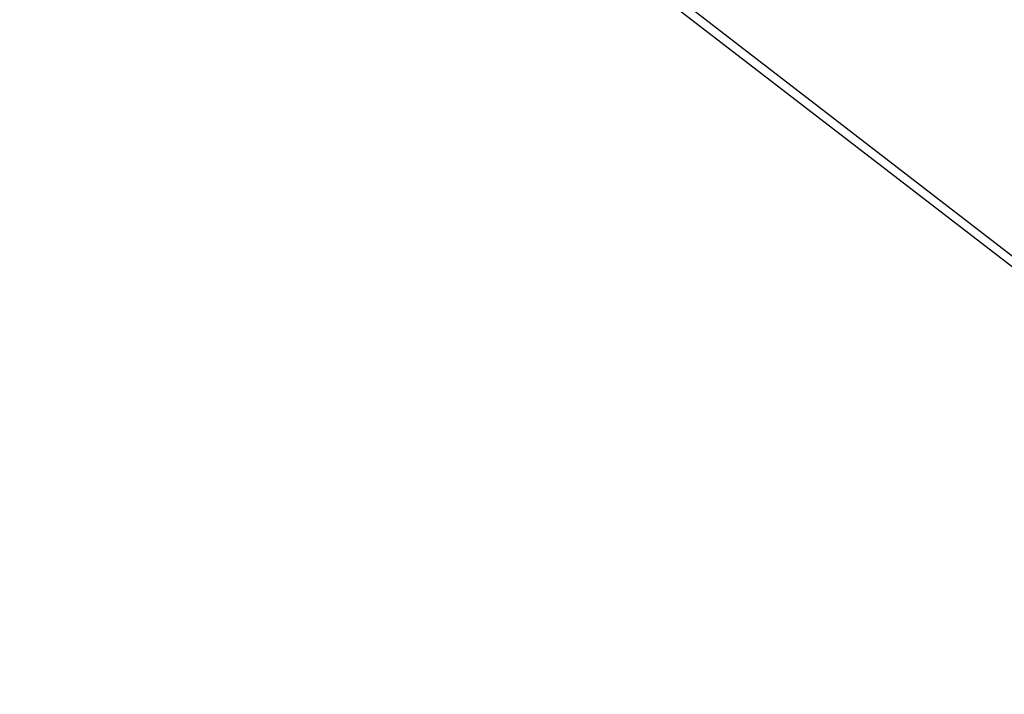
# Model space of a CAD drawing. Extents: x 448814 to 449970, y 436659 to 437685.
# Tile 1 of 18: x 448814 to 449386, y 436659 to 437051. Entities that reach past the tile are written whole.
import ezdxf

# ---------------------------------------------------------------- set-up
doc = ezdxf.new("R2010")
doc.units = 0
doc.header["$LTSCALE"] = 2
doc.header["$MEASUREMENT"] = 0
doc.linetypes.add('AUSGEZOGEN', pattern=[0])
doc.linetypes.add('STRICHPT-X3', pattern=[3, 1.5, -0.75, 0, -0.75])
doc.layers.get('0').update_dxf_attribs({"linetype": 'AUSGEZOGEN'})
for name, color, linetype in [('ACHSE', 250, 'STRICHPT-X3'), ('FBR', 8, 'CONTINUOUS'), ('Planeinteilung', 6, 'CONTINUOUS'), ('RAHMEN', 250, 'AUSGEZOGEN')]:
    doc.layers.add(name, color=color, linetype=linetype)

# ---------------------------------------------------------------- blocks, each defined once
blk = doc.blocks.new('1135420')
blk.add_line((0, 0), (1135, 0))
at = {"layer": 'RAHMEN'}
blk.add_line((25, 5), (950, 5), dxfattribs=at)

msp = doc.modelspace()

# ---------------------------------------------------------------- linework, layer by layer
at = {"layer": 'ACHSE'}
msp.add_lwpolyline([(448957.68, 437538.39, -0.000001), (448981.59, 437519.94, 0.000001), (449011.27, 437497.03, 0), (449049.14, 437467.8, 0), (449090.43, 437435.92, 0.000002), (449130.01, 437405.37, -0.000003), (449169.59, 437374.82, -0.000004), (449209.17, 437344.27, 0.000004), (449248.76, 437313.72), (449327.92, 437252.62), (449426.87, 437176.24), (449506.03, 437115.14), (449624.77, 437023.48), (449723.72, 436947.11, -0.000002), (449783.09, 436901.28, 0.000001), (449842.47, 436855.45, 0.000001), (449856.16, 436844.88, -0.000003)], format="xyb", dxfattribs=at)
at = {"layer": 'FBR'}
for points in [[(449047.05, 437490.89), (449059.52, 437481.26), (449100.82, 437449.38, 0.000002), (449140.4, 437418.83, -0.000003), (449179.98, 437388.28, -0.000004), (449219.56, 437357.73, 0.000004), (449259.14, 437327.18), (449338.3, 437266.08), (449437.26, 437189.7), (449516.42, 437128.6), (449635.16, 437036.94), (449695.11, 436990.67)], [(449020.08, 437468.44), (449038.6, 437454.15), (449079.89, 437422.27, 0.000002), (449119.47, 437391.72, -0.000003), (449159.05, 437361.17, -0.000004), (449198.63, 437330.62, 0.000004), (449238.21, 437300.06), (449317.38, 437238.96), (449416.33, 437162.58), (449495.49, 437101.48), (449614.23, 437009.83), (449653.86, 436979.24)]]:
    msp.add_lwpolyline(points, format="xyb", dxfattribs=at)

# ---------------------------------------------------------------- block references
at = {"layer": 'Planeinteilung', "linetype": 'Continuous', "rotation": 322.3369009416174}
msp.add_blockref('1135420', (448814.48, 437352.85), dxfattribs=at)

doc.saveas('drawing.dxf')
